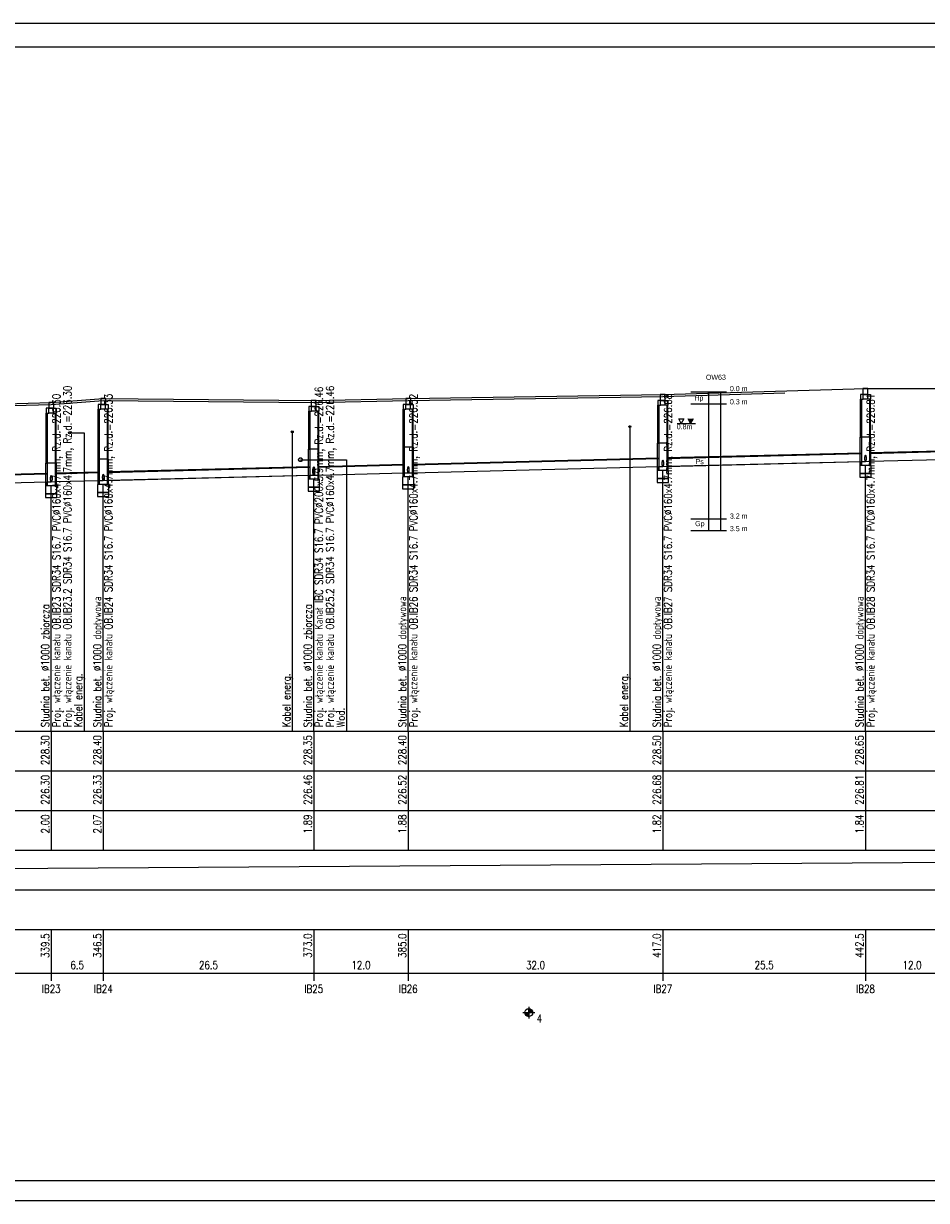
# Model space of a CAD drawing. Header units: metres. Extents: x -25 to 2175, y -3394 to -342.
# Tile 14 of 52: x 823 to 1051, y -2411 to -2114. Entities that reach past the tile are written whole.
import ezdxf
from ezdxf.enums import TextEntityAlignment as Align

# ---------------------------------------------------------------- set-up
doc = ezdxf.new("R2010")
doc.units = ezdxf.units.M
doc.header["$LTSCALE"] = 0.2
doc.layers.get('0').update_dxf_attribs({"color": 8, "linetype": 'CONTINUOUS'})
for name, color, linetype in [('gleba', 20, 'CONTINUOUS'), ('Linie_tabeli', 7, 'CONTINUOUS'), ('Pomocnicza', 1, 'CONTINUOUS'), ('Pompownia_P8_Liczby', 7, 'CONTINUOUS'), ('Pompownia_P8_Linie_opisowe', 7, 'CONTINUOUS'), ('Pompownia_P8_Linie_tabeli', 7, 'CONTINUOUS'), ('Pompownia_P8_Odcinki', 7, 'CONTINUOUS'), ('Pompownia_P8_Opis_PZ', 7, 'CONTINUOUS'), ('Pompownia_P8_Opis_uzbr_n', 7, 'CONTINUOUS'), ('Pompownia_P8_Opis_wl', 7, 'CONTINUOUS'), ('Pompownia_P8_Teren_istn', 3, 'CONTINUOUS'), ('Pompownia_P8_Uzbr_nadz', 7, 'CONTINUOUS'), ('Pompownia_P8_Uzbr_podz', 7, 'CONTINUOUS'), ('Pompownia_P8_Wezly', 7, 'CONTINUOUS'), ('warstwa_nr_0', 8, 'CONTINUOUS')]:
    doc.layers.add(name, color=color, linetype=linetype)
doc.styles.get("Standard").update_dxf_attribs({"font": 'simplex.shx'})

msp = doc.modelspace()

# ---------------------------------------------------------------- hatches: boundary and pattern name
msp.add_hatch(color=256).paths.add_polyline_path([(992.17, -2214.24), (990.92, -2214.24), (991.54, -2215.45)])

# ---------------------------------------------------------------- linework, layer by layer
for p, q in [((989.19, -2215.45), (988.56, -2214.24)), ((989.81, -2214.24), (989.19, -2215.45)), ((991.54, -2215.45), (990.92, -2214.24)), ((992.17, -2214.24), (991.54, -2215.45))]:
    msp.add_line(p, q)
msp.add_lwpolyline([(988.57, -2214.24), (989.81, -2214.24)])
at = {"layer": 'Linie_tabeli'}
for p, q in [((991.63, -2207.45), (1000.63, -2207.45)), ((991.63, -2210.45), (1000.63, -2210.45)), ((988.15, -2215.45), (992.6, -2215.45)), ((988.15, -2215.45), (992.6, -2215.45)), ((988.31, -2215.45), (992.76, -2215.45)), ((991.63, -2239.45), (1000.63, -2239.45)), ((991.63, -2242.45), (1000.63, -2242.45))]:
    msp.add_line(p, q, dxfattribs=at)
msp.add_lwpolyline([(0.29, -2406.5), (2169.29, -2406.5), (2169.29, -2120.5), (0.29, -2120.5)], close=True, dxfattribs=at)
at = {"layer": 'Pomocnicza'}
for points in [[(996.07, -2207.45), (996.07, -2242.45)], [(999.07, -2207.45), (999.07, -2242.45)], [(999.07, -2207.45), (999.07, -2242.45)]]:
    msp.add_lwpolyline(points, dxfattribs=at)
at = {"layer": 'Pompownia_P8_Liczby'}
for p, q in [((949.21, -2364.1), (952.21, -2364.1)), ((949.71, -2364.17), (951.7, -2364.04)), ((949.72, -2364.24), (951.7, -2363.97)), ((949.73, -2364.31), (951.69, -2363.9)), ((949.75, -2364.38), (951.67, -2363.83)), ((949.77, -2364.45), (951.65, -2363.76)), ((949.79, -2364.51), (951.62, -2363.7)), ((949.82, -2364.57), (951.59, -2363.64)), ((949.86, -2364.63), (951.56, -2363.58)), ((949.9, -2364.69), (951.52, -2363.52)), ((949.94, -2364.75), (951.47, -2363.46)), ((949.99, -2364.8), (951.43, -2363.41)), ((950.04, -2364.85), (951.38, -2363.36)), ((950.09, -2364.89), (951.32, -2363.32)), ((950.15, -2364.93), (951.27, -2363.28)), ((950.21, -2364.97), (951.21, -2363.24)), ((950.27, -2365), (951.15, -2363.21)), ((950.33, -2365.03), (951.08, -2363.18)), ((950.4, -2365.06), (951.02, -2363.15)), ((950.47, -2365.08), (950.95, -2363.13)), ((950.53, -2365.09), (950.88, -2363.12)), ((950.6, -2365.1), (950.81, -2363.11)), ((950.67, -2365.1), (950.74, -2363.11)), ((950.71, -2362.6), (950.71, -2365.6))]:
    msp.add_line(p, q, dxfattribs=at)
msp.add_circle((950.71, -2364.1), 1, dxfattribs=at)
at = {"layer": 'Pompownia_P8_Linie_opisowe'}
for p, q in [((891.03, -2217.55), (891.03, -2293.1)), ((976.23, -2216.23), (976.23, -2293.1))]:
    msp.add_line(p, q, dxfattribs=at)
for points in [[(834.83, -2217.75), (834.83, -2217.75), (838.48, -2217.75), (838.48, -2293.1)], [(893.07, -2224.57), (893.07, -2224.57), (904.73, -2224.57), (904.73, -2293.1)]]:
    msp.add_lwpolyline(points, dxfattribs=at)
at = {"layer": 'Pompownia_P8_Linie_tabeli'}
for p, q in [((150.71, -2293.1), (1372.89, -2293.1)), ((830.18, -2293.1), (830.18, -2323.1)), ((843.31, -2293.1), (843.31, -2323.1)), ((896.43, -2293.1), (896.43, -2323.1)), ((920.29, -2293.1), (920.29, -2323.1)), ((984.54, -2293.1), (984.54, -2323.1)), ((1035.69, -2293.1), (1035.69, -2323.1)), ((150.71, -2303.1), (1372.89, -2303.1)), ((150.71, -2313.1), (1372.89, -2313.1)), ((150.71, -2323.1), (1372.89, -2323.1)), ((152.71, -2332.1), (1370.89, -2324.1)), ((150.71, -2333.1), (1372.89, -2333.1)), ((150.71, -2343.1), (1372.89, -2343.1)), ((830.18, -2343.1), (830.18, -2356.1)), ((843.31, -2343.1), (843.31, -2356.1)), ((896.43, -2343.1), (896.43, -2356.1)), ((920.29, -2343.1), (920.29, -2356.1)), ((984.54, -2343.1), (984.54, -2356.1)), ((1035.69, -2343.1), (1035.69, -2356.1)), ((150.71, -2354.1), (1372.89, -2354.1))]:
    msp.add_line(p, q, dxfattribs=at)
for points in [[(984.54, -2293.1), (984.54, -2227.28)], [(1035.69, -2293.1), (1035.69, -2226.01)], [(896.43, -2293.1), (896.43, -2229.49)], [(920.29, -2293.1), (920.29, -2228.89)], [(830.18, -2293.1), (830.18, -2231.14)], [(843.31, -2293.1), (843.31, -2230.81)]]:
    msp.add_lwpolyline(points, dxfattribs=at)
at = {"layer": 'Pompownia_P8_Odcinki'}
for points in [[(921.29, -2225.84), (983.54, -2224.28), (983.54, -2224.18), (921.29, -2225.74)], [(985.54, -2224.23), (1034.69, -2223.01), (1034.69, -2222.91), (985.54, -2224.13)], [(1036.69, -2222.96), (1058.21, -2222.42), (1058.21, -2222.32), (1036.69, -2222.86)], [(1036.69, -2224.96), (1058.21, -2224.42), (1058.21, -2224.52), (1036.69, -2225.06)], [(844.31, -2227.76), (895.43, -2226.49), (895.43, -2226.39), (844.31, -2227.66)], [(897.43, -2226.44), (919.29, -2225.89), (919.29, -2225.79), (897.43, -2226.34)], [(921.29, -2227.84), (983.54, -2226.28), (983.54, -2226.38), (921.29, -2227.94)], [(985.54, -2226.23), (1034.69, -2225.01), (1034.69, -2225.11), (985.54, -2226.33)], [(796.27, -2228.97), (829.18, -2228.14), (829.18, -2228.04), (796.27, -2228.87)], [(796.27, -2230.97), (829.18, -2230.14), (829.18, -2230.24), (796.27, -2231.07)], [(831.18, -2228.09), (842.31, -2227.81), (842.31, -2227.71), (831.18, -2227.99)], [(831.18, -2230.09), (842.31, -2229.81), (842.31, -2229.91), (831.18, -2230.19)], [(844.31, -2229.76), (895.43, -2228.49), (895.43, -2228.59), (844.31, -2229.86)], [(897.43, -2228.44), (919.29, -2227.89), (919.29, -2227.99), (897.43, -2228.54)]]:
    msp.add_lwpolyline(points, close=True, dxfattribs=at)
at = {"layer": 'Pompownia_P8_Opis_wl'}
for centre, major_axis in [((1035.69, -2224.23), (0, -0.8)), ((1035.69, -2224.23), (0, -0.753)), ((896.43, -2227.46), (0, -1.1)), ((896.43, -2227.46), (0, -1)), ((896.43, -2227.71), (0, -0.8)), ((896.43, -2227.71), (0, -0.753)), ((920.29, -2227.11), (0, -0.8)), ((920.29, -2227.11), (0, -0.753)), ((984.54, -2225.51), (0, -0.8)), ((984.54, -2225.51), (0, -0.753)), ((830.18, -2229.37), (0, -0.8)), ((830.18, -2229.37), (0, -0.8)), ((830.18, -2229.37), (0, -0.753)), ((830.18, -2229.37), (0, -0.753)), ((843.31, -2229.04), (0, -0.8)), ((843.31, -2229.04), (0, -0.753))]:
    msp.add_ellipse(centre, major_axis=major_axis, ratio=0.2, dxfattribs=at)
at = {"layer": 'Pompownia_P8_Teren_istn'}
msp.add_lwpolyline([(558.33, -2210.7), (604.3, -2212.1), (614.13, -2212.1), (627.6, -2212.8), (659.37, -2213.1), (669.44, -2213.1), (680.97, -2213.1), (730.97, -2214.6), (795.27, -2211.1), (830.18, -2210.1), (843.31, -2209.1), (896.43, -2209.6), (920.29, -2209.1), (984.54, -2208.1), (1035.69, -2206.6), (1059.21, -2206.6), (1107.61, -2206.1), (1118.75, -2205.1), (1163.04, -2204.7), (1183.84, -2204.7), (1211.54, -2203.1), (1302.07, -2198.6), (1337.32, -2196.1), (1372.89, -2193.1)], dxfattribs=at)
at = {"layer": 'Pompownia_P8_Uzbr_nadz'}
msp.add_lwpolyline([(558.33, -2211.2), (604.3, -2212.6), (614.13, -2212.6), (627.6, -2213.3), (659.37, -2213.6), (669.44, -2213.6), (680.97, -2213.6), (730.97, -2215.1), (795.27, -2211.6), (830.18, -2210.6), (843.31, -2209.6), (896.43, -2210.1), (920.29, -2209.6), (984.54, -2208.6), (1015.31, -2207.7)], dxfattribs=at)
at = {"layer": 'Pompownia_P8_Uzbr_podz'}
for centre, radius in [((834.83, -2217.75), 0.25), ((891.03, -2217.55), 0.25), ((976.23, -2216.23), 0.25), ((893.07, -2224.57), 0.472), ((893.07, -2224.57), 0.45)]:
    msp.add_circle(centre, radius, dxfattribs=at)
at = {"layer": 'Pompownia_P8_Wezly'}
for p, q in [((985.14, -2209.6), (983.94, -2209.6)), ((1036.29, -2208.1), (1035.09, -2208.1)), ((1036.29, -2209.3), (1035.09, -2209.3)), ((830.78, -2211.6), (829.58, -2211.6)), ((843.91, -2210.6), (842.71, -2210.6)), ((843.91, -2211.8), (842.71, -2211.8)), ((897.03, -2211.1), (895.83, -2211.1)), ((897.03, -2212.3), (895.83, -2212.3)), ((920.89, -2210.6), (919.69, -2210.6)), ((920.89, -2211.8), (919.69, -2211.8)), ((985.14, -2210.8), (983.94, -2210.8)), ((830.78, -2212.8), (829.58, -2212.8)), ((921.41, -2221.4), (919.17, -2221.4)), ((985.66, -2220.4), (983.42, -2220.4)), ((1036.81, -2218.9), (1034.57, -2218.9)), ((844.43, -2224.4), (842.19, -2224.4)), ((897.55, -2221.9), (895.31, -2221.9)), ((831.3, -2225.4), (829.06, -2225.4))]:
    msp.add_line(p, q, dxfattribs=at)
for points in [[(1035.06, -2208.1), (1036.31, -2208.1), (1036.31, -2206.6), (1035.06, -2206.6)], [(842.68, -2210.6), (843.93, -2210.6), (843.93, -2209.1), (842.68, -2209.1)], [(895.81, -2211.1), (897.05, -2211.1), (897.05, -2209.6), (895.81, -2209.6)], [(919.67, -2210.6), (920.92, -2210.6), (920.92, -2209.1), (919.67, -2209.1)], [(983.94, -2209.6), (983.29, -2209.6), (983.29, -2210.8), (983.94, -2210.8)], [(983.91, -2209.6), (985.16, -2209.6), (985.16, -2208.1), (983.91, -2208.1)], [(985.14, -2209.6), (985.79, -2209.6), (985.79, -2210.8), (985.14, -2210.8)], [(1035.09, -2208.1), (1034.44, -2208.1), (1034.44, -2209.3), (1035.09, -2209.3)], [(1034.69, -2218.9), (1034.44, -2218.9), (1034.44, -2209.3), (1034.69, -2209.3)], [(1036.29, -2208.1), (1036.94, -2208.1), (1036.94, -2209.3), (1036.29, -2209.3)], [(1036.69, -2218.9), (1036.94, -2218.9), (1036.94, -2209.3), (1036.69, -2209.3)], [(829.58, -2211.6), (828.93, -2211.6), (828.93, -2212.8), (829.58, -2212.8)], [(829.55, -2211.6), (830.8, -2211.6), (830.8, -2210.1), (829.55, -2210.1)], [(830.78, -2211.6), (831.43, -2211.6), (831.43, -2212.8), (830.78, -2212.8)], [(842.71, -2210.6), (842.06, -2210.6), (842.06, -2211.8), (842.71, -2211.8)], [(842.31, -2224.4), (842.06, -2224.4), (842.06, -2211.8), (842.31, -2211.8)], [(843.91, -2210.6), (844.56, -2210.6), (844.56, -2211.8), (843.91, -2211.8)], [(844.31, -2224.4), (844.56, -2224.4), (844.56, -2211.8), (844.31, -2211.8)], [(895.83, -2211.1), (895.18, -2211.1), (895.18, -2212.3), (895.83, -2212.3)], [(895.43, -2221.9), (895.18, -2221.9), (895.18, -2212.3), (895.43, -2212.3)], [(897.03, -2211.1), (897.68, -2211.1), (897.68, -2212.3), (897.03, -2212.3)], [(897.43, -2221.9), (897.68, -2221.9), (897.68, -2212.3), (897.43, -2212.3)], [(919.69, -2210.6), (919.04, -2210.6), (919.04, -2211.8), (919.69, -2211.8)], [(919.29, -2221.4), (919.04, -2221.4), (919.04, -2211.8), (919.29, -2211.8)], [(920.89, -2210.6), (921.54, -2210.6), (921.54, -2211.8), (920.89, -2211.8)], [(921.29, -2221.4), (921.54, -2221.4), (921.54, -2211.8), (921.29, -2211.8)], [(983.54, -2220.4), (983.29, -2220.4), (983.29, -2210.8), (983.54, -2210.8)], [(985.54, -2220.4), (985.79, -2220.4), (985.79, -2210.8), (985.54, -2210.8)], [(829.18, -2225.4), (828.93, -2225.4), (828.93, -2212.8), (829.18, -2212.8)], [(831.18, -2225.4), (831.43, -2225.4), (831.43, -2212.8), (831.18, -2212.8)], [(919.29, -2228.89), (918.97, -2228.89), (918.97, -2221.4), (919.29, -2221.4)], [(921.29, -2228.89), (921.61, -2228.89), (921.61, -2221.4), (921.29, -2221.4)], [(983.54, -2227.28), (983.22, -2227.28), (983.22, -2220.4), (983.54, -2220.4)], [(985.54, -2227.28), (985.86, -2227.28), (985.86, -2220.4), (985.54, -2220.4)], [(1034.69, -2226.01), (1034.37, -2226.01), (1034.37, -2218.9), (1034.69, -2218.9)], [(1036.69, -2226.01), (1037.01, -2226.01), (1037.01, -2218.9), (1036.69, -2218.9)], [(842.31, -2230.81), (841.99, -2230.81), (841.99, -2224.4), (842.31, -2224.4)], [(844.31, -2230.81), (844.63, -2230.81), (844.63, -2224.4), (844.31, -2224.4)], [(895.43, -2229.49), (895.11, -2229.49), (895.11, -2221.9), (895.43, -2221.9)], [(897.43, -2229.49), (897.75, -2229.49), (897.75, -2221.9), (897.43, -2221.9)], [(829.18, -2231.14), (828.86, -2231.14), (828.86, -2225.4), (829.18, -2225.4)], [(831.18, -2231.14), (831.5, -2231.14), (831.5, -2225.4), (831.18, -2225.4)], [(983.1, -2229.28), (985.98, -2229.28), (985.98, -2227.28), (983.1, -2227.28)], [(984.54, -2227.28), (983.54, -2227.28), (983.54, -2226.28), (984.54, -2226.26), (985.54, -2226.23), (985.54, -2227.28)], [(1034.25, -2228.01), (1037.13, -2228.01), (1037.13, -2226.01), (1034.25, -2226.01)], [(1035.69, -2226.01), (1034.69, -2226.01), (1034.69, -2225.01), (1035.69, -2224.98), (1036.69, -2224.96), (1036.69, -2226.01)], [(830.18, -2231.14), (829.18, -2231.14), (829.18, -2230.14), (830.18, -2230.12), (831.18, -2230.09), (831.18, -2231.14)], [(843.31, -2230.81), (842.31, -2230.81), (842.31, -2229.81), (843.31, -2229.79), (844.31, -2229.76), (844.31, -2230.81)], [(894.99, -2231.49), (897.87, -2231.49), (897.87, -2229.49), (894.99, -2229.49)], [(896.43, -2229.49), (895.43, -2229.49), (895.43, -2228.49), (896.43, -2228.46), (897.43, -2228.44), (897.43, -2229.49)], [(918.85, -2230.89), (921.73, -2230.89), (921.73, -2228.89), (918.85, -2228.89)], [(920.29, -2228.89), (919.29, -2228.89), (919.29, -2227.89), (920.29, -2227.87), (921.29, -2227.84), (921.29, -2228.89)], [(983.1, -2230.28), (985.98, -2230.28), (985.98, -2229.28), (983.1, -2229.28)], [(1034.25, -2229.01), (1037.13, -2229.01), (1037.13, -2228.01), (1034.25, -2228.01)], [(828.74, -2233.14), (831.62, -2233.14), (831.62, -2231.14), (828.74, -2231.14)], [(828.74, -2234.14), (831.62, -2234.14), (831.62, -2233.14), (828.74, -2233.14)], [(841.87, -2232.81), (844.75, -2232.81), (844.75, -2230.81), (841.87, -2230.81)], [(841.87, -2233.81), (844.75, -2233.81), (844.75, -2232.81), (841.87, -2232.81)], [(894.99, -2232.49), (897.87, -2232.49), (897.87, -2231.49), (894.99, -2231.49)], [(918.85, -2231.89), (921.73, -2231.89), (921.73, -2230.89), (918.85, -2230.89)]]:
    msp.add_lwpolyline(points, close=True, dxfattribs=at)
at = {"layer": 'warstwa_nr_0'}
msp.add_lwpolyline([(-24.71, -2411.5), (2175.29, -2411.5), (2175.29, -2114.5), (-24.71, -2114.5)], close=True, dxfattribs=at)

# ---------------------------------------------------------------- texts
at = {"char_height": 1.3, "attachment_point": 1}
for s, insert, width in [('{\\fArial Narrow|b0|i0|c238|p0;\\POW63}', (995.41, -2200.94), 11.4659), ('{\\FArial Narrow|c0;0.0 m}', (1001.47, -2205.97), 8.0951), ('{\\fArial Narrow|b0|i0|c0|p0;0.3 m}', (1001.47, -2209.29), 8.0951), ('{\\fArial Narrow|b0|i0|c238|p0;0.8m}', (988.04, -2215.59), 5.2327), ('{\\fArial Narrow|b0|i0|c0|p0;3.2 m}', (1001.47, -2238.14), 8.0951), ('{\\fArial Narrow|b0|i0|c0|p0;3.5 m}', (1001.47, -2241.3), 8.0951)]:
    msp.add_mtext(s, dxfattribs=dict(at, insert=insert, width=width))
at = {"layer": 'gleba', "char_height": 1.3, "width": 11.5025, "attachment_point": 3}
for s, insert in [('{\\fArial Narrow|b0|i0|c238|p34;Hp}', (994.79, -2208.33)), ('{\\fArial Narrow|b0|i0|c238|p0;Ps}', (994.88, -2224.39)), ('{\\fArial Narrow|b0|i0|c238|p0;Gp}', (995.07, -2240.03))]:
    msp.add_mtext(s, dxfattribs=dict(at, insert=insert))
at = {"layer": 'Pompownia_P8_Liczby', "width": 0.8}
for s, p in [('228.30', (829.68, -2294.1)), ('228.40', (842.81, -2294.1)), ('228.35', (895.93, -2294.1)), ('228.40', (919.79, -2294.1)), ('228.50', (984.04, -2294.1)), ('228.65', (1035.19, -2294.1)), ('226.30', (829.68, -2304.1)), ('226.33', (842.81, -2304.1)), ('226.46', (895.93, -2304.1)), ('226.52', (919.79, -2304.1)), ('226.68', (984.04, -2304.1)), ('226.81', (1035.19, -2304.1)), ('2.00', (829.68, -2314.1)), ('2.07', (842.81, -2314.1)), ('1.89', (895.93, -2314.1)), ('1.88', (919.79, -2314.1)), ('1.82', (984.04, -2314.1)), ('1.84', (1035.19, -2314.1)), ('339.5', (829.68, -2344.1)), ('346.5', (842.81, -2344.1)), ('373.0', (895.93, -2344.1)), ('385.0', (919.79, -2344.1)), ('417.0', (984.04, -2344.1)), ('442.5', (1035.19, -2344.1))]:
    msp.add_text(s, height=2, rotation=90, dxfattribs=at).set_placement(p, align=Align.RIGHT)
for s, p in [('6.5', (836.74, -2353.1)), ('26.5', (869.87, -2353.1)), ('12.0', (908.36, -2353.1)), ('32.0', (952.42, -2353.1)), ('25.5', (1010.11, -2353.1)), ('12.0', (1047.45, -2353.1)), ('IB23', (830.18, -2359.1)), ('IB24', (843.31, -2359.1)), ('IB25', (896.43, -2359.1)), ('IB26', (920.29, -2359.1)), ('IB27', (984.54, -2359.1)), ('IB28', (1035.69, -2359.1))]:
    msp.add_text(s, height=2, dxfattribs=at).set_placement(p, align=Align.CENTER)
msp.add_text('4', height=2, dxfattribs=at).set_placement((952.71, -2366.6))
at = {"layer": 'Pompownia_P8_Opis_PZ', "width": 0.8}
for s, p in [('Studnia bet. %%c1000 dopływowa', (842.81, -2292.1)), ('Studnia bet. %%c1000 dopływowa', (919.79, -2292.1)), ('Studnia bet. %%c1000 dopływowa', (984.04, -2292.1)), ('Studnia bet. %%c1000 dopływowa', (1035.19, -2292.1)), ('Studnia bet. %%c1000 zbiorcza', (829.68, -2292.1)), ('Studnia bet. %%c1000 zbiorcza', (895.93, -2292.1))]:
    msp.add_text(s, height=2, rotation=90, dxfattribs=at).set_placement(p)
at = {"layer": 'Pompownia_P8_Opis_uzbr_n', "width": 0.8}
for s, p in [('Kabel energ.', (837.98, -2292.1)), ('Kabel energ.', (890.53, -2292.1)), ('Kabel energ.', (975.73, -2292.1)), ('Wod.', (904.23, -2292.1))]:
    msp.add_text(s, height=2, rotation=90, dxfattribs=at).set_placement(p)
at = {"layer": 'Pompownia_P8_Opis_wl', "width": 0.8}
for s, p in [('Proj. włączenie kanału Kanał IBC SDR34 S16.7 PVC%%c200x5.9mm, Rz.d.=226.46', (898.73, -2292.1)), ('Proj. włączenie kanału OB.IB23 SDR34 S16.7 PVC%%c160x4.7mm, Rz.d.=226.30', (832.48, -2292.1)), ('Proj. włączenie kanału OB.IB23.2 SDR34 S16.7 PVC%%c160x4.7mm, Rz.d.=226.30', (835.28, -2292.1)), ('Proj. włączenie kanału OB.IB24 SDR34 S16.7 PVC%%c160x4.7mm, Rz.d.=226.33', (845.61, -2292.1)), ('Proj. włączenie kanału OB.IB25.2 SDR34 S16.7 PVC%%c160x4.7mm, Rz.d.=226.46', (901.53, -2292.1)), ('Proj. włączenie kanału OB.IB26 SDR34 S16.7 PVC%%c160x4.7mm, Rz.d.=226.52', (922.59, -2292.1)), ('Proj. włączenie kanału OB.IB27 SDR34 S16.7 PVC%%c160x4.7mm, Rz.d.=226.68', (986.84, -2292.1)), ('Proj. włączenie kanału OB.IB28 SDR34 S16.7 PVC%%c160x4.7mm, Rz.d.=226.81', (1037.99, -2292.1))]:
    msp.add_text(s, height=2, rotation=90, dxfattribs=at).set_placement(p)

doc.saveas('drawing.dxf')
